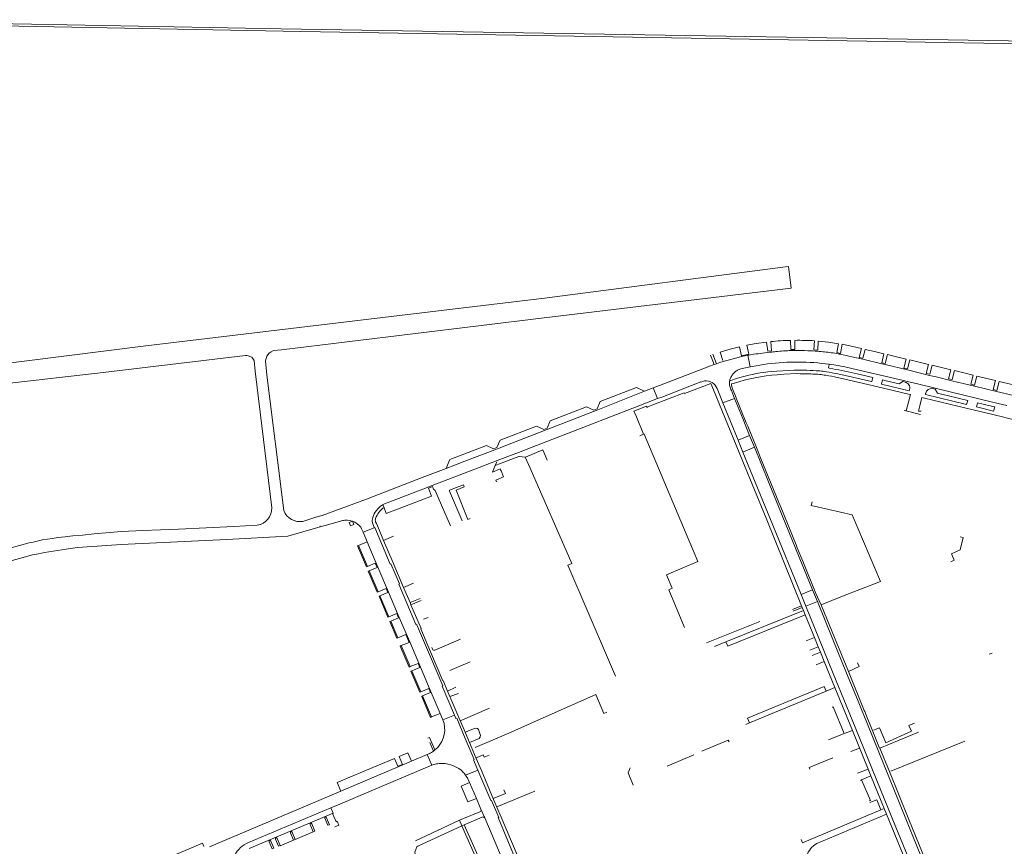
# Model space of a CAD drawing. Extents: x 145000 to 155000, y 457500 to 470000.
# Tile 71 of 196: x 147247 to 147767, y 459448 to 459884. Entities that reach past the tile are written whole.
import ezdxf

# ---------------------------------------------------------------- set-up
doc = ezdxf.new("R2010")
doc.units = 0
doc.header["$LTSCALE"] = 0.2
doc.header["$MEASUREMENT"] = 0
doc.layers.add('kant verharding', color=252, linetype='Continuous', lineweight=0)

msp = doc.modelspace()

# ---------------------------------------------------------------- linework, layer by layer
at = {"layer": 'kant verharding', "lineweight": 0}
for p, q in [((147643.7, 459714.2), (147644.18, 459709.34)), ((147654.27, 459710.01), (147654.22, 459714.83)), ((147656.48, 459714.87), (147656.43, 459710.04)), ((147666.56, 459709.81), (147666.8, 459714.63)), ((147642.2, 459709.1), (147644.18, 459709.34)), ((147654.27, 459710.01), (147656.43, 459710.04)), ((147666.56, 459709.81), (147668.54, 459709.66)), ((147611.95, 459707.13), (147613.87, 459702.13)), ((147615.11, 459702.56), (147613.19, 459707.58)), ((147618.47, 459704.16), (147617.04, 459708.72)), ((147628.27, 459706.72), (147632.22, 459707.52)), ((147632.35, 459707.12), (147631.64, 459706.99)), ((147631.64, 459706.99), (147632.81, 459700.91)), ((147678.56, 459708.38), (147680.56, 459708.01)), ((147692.25, 459704.86), (147686.52, 459706.22)), ((147690.47, 459705.85), (147692.39, 459705.4)), ((147613.87, 459702.13), (147615.11, 459702.56)), ((147630.47, 459700.39), (147632.81, 459700.91)), ((147636.05, 459701.48), (147632.81, 459700.91)), ((147674.51, 459701.91), (147674.28, 459700.52)), ((147674.48, 459700.25), (147676.46, 459699.9)), ((147674.57, 459702.26), (147674.51, 459701.91)), ((147702.27, 459703.06), (147704.17, 459702.6)), ((147715.81, 459699.24), (147704.07, 459702.07)), ((147715.96, 459699.77), (147714.02, 459700.24)), ((147727.58, 459696.4), (147715.81, 459699.24)), ((147608.77, 459693.55), (147606.9, 459692.83)), ((147622.04, 459693.4), (147622.07, 459693.59)), ((147626.26, 459694.89), (147622.07, 459693.59)), ((147678.82, 459695.32), (147680.55, 459694.92)), ((147689.34, 459697.13), (147697.59, 459695.22)), ((147727.69, 459696.98), (147725.83, 459697.43)), ((147739.46, 459694.16), (147737.54, 459694.63)), ((147751.16, 459690.74), (147739.28, 459693.59)), ((147577.2, 459687.99), (147576.59, 459688.27)), ((147581.76, 459689.78), (147577.2, 459687.99)), ((147581.76, 459689.78), (147583.99, 459690.66)), ((147584.06, 459684.12), (147581.76, 459689.78)), ((147616.82, 459686), (147615.43, 459689.4)), ((147622.02, 459691.29), (147621.99, 459691.51)), ((147622.71, 459689.01), (147622.95, 459688.39)), ((147622.95, 459688.39), (147624.63, 459684.15)), ((147623.01, 459691.84), (147624.1, 459692.16)), ((147623.1, 459691.22), (147623.01, 459691.84)), ((147625.48, 459684.47), (147623.59, 459689.35)), ((147711.5, 459691.92), (147713.5, 459693.11)), ((147713.5, 459693.11), (147714.66, 459692.87)), ((147717.02, 459688.97), (147716.82, 459688.27)), ((147729.08, 459689.38), (147730.51, 459689.06)), ((147730.51, 459689.06), (147731.69, 459687.05)), ((147751.26, 459691.27), (147749.32, 459691.79)), ((147762.93, 459687.92), (147751.16, 459690.74)), ((147763.06, 459688.43), (147761.11, 459688.92)), ((147586.28, 459684.97), (147584.06, 459684.12)), ((147614.44, 459686.64), (147616.71, 459681.08)), ((147618.52, 459681.82), (147616.82, 459686)), ((147618.52, 459681.82), (147624.63, 459684.15)), ((147716.57, 459682.88), (147715.17, 459677.69)), ((147716.43, 459686.5), (147717.4, 459686.28)), ((147717.4, 459686.28), (147716.57, 459682.88)), ((147722.38, 459680.37), (147723.46, 459684.79)), ((147723.46, 459684.79), (147724.9, 459684.44)), ((147725.31, 459686.32), (147725.48, 459686.98)), ((147731.69, 459687.05), (147747.65, 459683.2)), ((147550.43, 459678.07), (147552.16, 459678.73)), ((147626.52, 459662.21), (147618.52, 459681.82)), ((147715.17, 459677.69), (147722.71, 459675.66)), ((147722.38, 459680.37), (147721.66, 459677.46)), ((147761.89, 459679.72), (147761.35, 459677.52)), ((147572.82, 459674.45), (147571.57, 459677.51)), ((147572.82, 459674.45), (147576.68, 459665.34)), ((147721.66, 459677.46), (147723.14, 459677.43)), ((147760.96, 459675.71), (147766.73, 459674.31)), ((147523.98, 459667.82), (147525.8, 459668.54)), ((147631.58, 459669.5), (147630.84, 459671.3)), ((147574.74, 459664.52), (147576.68, 459665.34)), ((147576.68, 459665.34), (147576.89, 459665.43)), ((147632.55, 459664.69), (147626.52, 459662.21)), ((147629.06, 459655.91), (147626.52, 459662.21)), ((147632.55, 459664.69), (147635.12, 459658.41)), ((147497.48, 459657.65), (147499.23, 459658.3)), ((147514.36, 459653.3), (147523.4, 459657.12)), ((147523.4, 459657.12), (147525.75, 459651.56)), ((147629.06, 459655.91), (147635.12, 459658.41)), ((147500.02, 459649.45), (147510.79, 459653.58)), ((147510.79, 459653.58), (147510.95, 459653.64)), ((147510.95, 459653.64), (147514.22, 459653.24)), ((147514.22, 459653.24), (147514.36, 459653.3)), ((147516.76, 459647.46), (147514.22, 459653.24)), ((147647.97, 459629.29), (147638.38, 459652.78)), ((147472.44, 459647.27), (147472.84, 459648.2)), ((147472.84, 459648.2), (147474.3, 459651.59)), ((147498.35, 459648.81), (147496.85, 459645.36)), ((147496.85, 459645.36), (147501, 459647.03)), ((147499.19, 459650.76), (147498.35, 459648.81)), ((147498.35, 459648.81), (147500.02, 459649.45)), ((147501, 459647.03), (147501.21, 459646.56)), ((147501.21, 459646.56), (147501.45, 459646.02)), ((147502.7, 459642.8), (147501.45, 459646.02)), ((147463.12, 459636.88), (147465.29, 459637.73)), ((147467.75, 459633.22), (147468.33, 459631.87)), ((147468.33, 459631.87), (147474.71, 459616.97)), ((147474.27, 459635.33), (147480.98, 459619.66)), ((147439.68, 459626.51), (147439.05, 459626.22)), ((147439.07, 459628.2), (147439.1, 459628.21)), ((147439.1, 459628.21), (147439.26, 459627.74)), ((147439.26, 459627.74), (147439.68, 459626.51)), ((147648.63, 459627.68), (147647.97, 459629.29)), ((147657.08, 459606.97), (147648.63, 459627.68)), ((147396.84, 459619.28), (147404.3, 459621.66)), ((147404.3, 459621.66), (147404.48, 459621.72)), ((147404.5, 459621.73), (147404.48, 459621.72)), ((147360.49, 459616.61), (147372.82, 459617.27)), ((147388.89, 459611.52), (147406.02, 459616.44)), ((147409.37, 459617.39), (147417.21, 459619.58)), ((147422.99, 459619.45), (147421.24, 459618.72)), ((147421.24, 459618.72), (147421.97, 459616.9)), ((147423.13, 459619.4), (147422.99, 459619.45)), ((147434.56, 459615.99), (147428.64, 459613.57)), ((147434.79, 459616.09), (147434.56, 459615.99)), ((147435.7, 459618.25), (147435.19, 459619.14)), ((147430.05, 459610.28), (147428.64, 459613.57)), ((147430.75, 459608.46), (147430.05, 459610.28)), ((147439.49, 459609.29), (147444.66, 459611.59)), ((147425.74, 459606.33), (147426.23, 459606.54)), ((147430.45, 459595.29), (147425.74, 459606.33)), ((147430.75, 459608.46), (147426.23, 459606.54)), ((147426.23, 459606.54), (147430.95, 459595.5)), ((147430.75, 459608.46), (147436.39, 459595.2)), ((147657.73, 459605.39), (147657.08, 459606.97)), ((147430.95, 459595.5), (147430.45, 459595.29)), ((147436.07, 459595.07), (147431.9, 459593.28)), ((147436.39, 459595.2), (147442.03, 459581.98)), ((147431.39, 459593.06), (147431.9, 459593.28)), ((147436.12, 459581.98), (147431.39, 459593.06)), ((147431.9, 459593.28), (147436.63, 459582.2)), ((147450.03, 459584.41), (147455.32, 459586.7)), ((147450.03, 459584.41), (147453.41, 459576.43)), ((147681.63, 459579.8), (147701.7, 459587.67)), ((147436.63, 459582.2), (147436.12, 459581.98)), ((147437.05, 459579.8), (147437.55, 459580.01)), ((147441.75, 459568.76), (147437.05, 459579.8)), ((147441.71, 459581.75), (147437.55, 459580.01)), ((147437.55, 459580.01), (147442.26, 459568.97)), ((147442.03, 459581.98), (147447.71, 459568.65)), ((147659.71, 459580.78), (147665.79, 459583.25)), ((147662.27, 459574.5), (147659.71, 459580.78)), ((147665.79, 459583.25), (147668.38, 459576.99)), ((147668.38, 459579.34), (147667.56, 459581.33)), ((147669.2, 459577.31), (147668.38, 459579.34)), ((147670.32, 459575.36), (147681.63, 459579.8)), ((147453.41, 459576.43), (147458.77, 459578.63)), ((147453.41, 459576.43), (147453.92, 459575.25)), ((147453.92, 459575.25), (147459.25, 459577.52)), ((147660.01, 459574.72), (147655.24, 459572.89)), ((147655.53, 459572.01), (147660.37, 459573.84)), ((147660.01, 459574.72), (147660.37, 459573.84)), ((147660.37, 459573.84), (147660.97, 459572.36)), ((147668.38, 459576.99), (147662.27, 459574.5)), ((147442.26, 459568.97), (147441.75, 459568.76)), ((147447.36, 459568.5), (147443.22, 459566.74)), ((147447.71, 459568.65), (147453.23, 459555.69)), ((147460.5, 459567.66), (147463.05, 459568.66)), ((147660.97, 459572.36), (147661.91, 459570.04)), ((147661.91, 459570.04), (147666.81, 459558.03)), ((147442.7, 459566.53), (147443.22, 459566.74)), ((147446.47, 459557.67), (147442.7, 459566.53)), ((147443.22, 459566.74), (147446.99, 459557.89)), ((147609.8, 459555.2), (147638, 459566.44)), ((147446.99, 459557.89), (147446.47, 459557.67)), ((147448.25, 459553.51), (147448.78, 459553.73)), ((147452.96, 459542.46), (147448.25, 459553.51)), ((147452.92, 459555.47), (147448.78, 459553.73)), ((147448.78, 459553.73), (147453.48, 459542.67)), ((147453.23, 459555.69), (147458.9, 459542.36)), ((147466.54, 459551.36), (147480.1, 459557.12)), ((147620.12, 459555.73), (147614.08, 459553.27)), ((147666.81, 459558.03), (147662.39, 459556.31)), ((147664.45, 459551.32), (147668.81, 459553.12)), ((147666.81, 459558.03), (147668.81, 459553.12)), ((147668.81, 459553.12), (147669.98, 459550.28)), ((147464.87, 459552.82), (147465.28, 459551.86)), ((147669.98, 459550.28), (147665.61, 459548.5)), ((147669.98, 459550.28), (147671.97, 459545.4)), ((147760.61, 459549.82), (147758.91, 459549.22)), ((147453.48, 459542.67), (147452.96, 459542.46)), ((147474.39, 459540.58), (147485.18, 459545.17)), ((147561.75, 459537.62), (147558.08, 459546.22)), ((147667.63, 459543.6), (147671.97, 459545.4)), ((147671.97, 459545.4), (147677.59, 459531.62)), ((147453.94, 459540.26), (147454.44, 459540.47)), ((147458.58, 459542.21), (147454.44, 459540.47)), ((147454.44, 459540.47), (147459.12, 459529.39)), ((147458.9, 459542.36), (147464.56, 459529.08)), ((147693.11, 459519.55), (147684.72, 459540.16)), ((147459.12, 459529.39), (147458.61, 459529.18)), ((147459.56, 459526.97), (147460.07, 459527.19)), ((147464.27, 459515.9), (147459.56, 459526.97)), ((147464.22, 459528.97), (147460.07, 459527.19)), ((147460.07, 459527.19), (147464.76, 459516.1)), ((147464.56, 459529.08), (147469.31, 459517.92)), ((147473.27, 459529.72), (147477.58, 459531.82)), ((147473.27, 459529.72), (147474.49, 459526.86)), ((147474.49, 459526.86), (147478.96, 459528.56)), ((147672.99, 459529.76), (147632.5, 459512.94)), ((147677.59, 459531.62), (147672.99, 459529.76)), ((147677.59, 459531.62), (147686.82, 459508.99)), ((147464.76, 459516.1), (147469.31, 459517.92)), ((147470.71, 459514.53), (147469.31, 459517.92)), ((147470.71, 459514.53), (147476.84, 459517.12)), ((147479.9, 459514.13), (147495.42, 459520.73)), ((147694.73, 459512.34), (147691.21, 459520.99)), ((147464.76, 459516.1), (147464.27, 459515.9)), ((147632.5, 459512.94), (147630.62, 459512.16)), ((147695.85, 459512.8), (147694.87, 459515.22)), ((147482.44, 459508.09), (147484.75, 459502.59)), ((147674.3, 459503.96), (147682.5, 459507.4)), ((147682.5, 459507.4), (147686.82, 459508.99)), ((147686.82, 459508.99), (147695.08, 459488.6)), ((147721.72, 459508.03), (147701.34, 459499.59)), ((147462.77, 459504.82), (147463.65, 459505.2)), ((147463.65, 459505.2), (147466.57, 459498.66)), ((147465.82, 459498.08), (147463.81, 459502.56)), ((147488.34, 459494.18), (147484.75, 459502.59)), ((147707.04, 459487.47), (147746.2, 459503.32)), ((147452.34, 459497.23), (147447.7, 459495.24)), ((147454.24, 459492.71), (147452.34, 459497.23)), ((147454.24, 459492.71), (147462.43, 459496.25)), ((147462.43, 459496.25), (147463.42, 459496.69)), ((147464.86, 459490.65), (147462.43, 459496.25)), ((147589.16, 459490.06), (147603.13, 459496.1)), ((147685.91, 459497.83), (147690.59, 459499.66)), ((147416.93, 459476.89), (147454.24, 459492.71)), ((147445.25, 459494.23), (147435.9, 459490.22)), ((147439.87, 459480.09), (147464.86, 459490.65)), ((147465.91, 459490.97), (147464.86, 459490.65)), ((147435.9, 459490.22), (147415.03, 459481.42)), ((147481.08, 459487.28), (147480.35, 459487.95)), ((147482.76, 459485.38), (147489.17, 459488.08)), ((147689.58, 459486.35), (147695.08, 459488.6)), ((147695.08, 459488.6), (147696.57, 459484.95)), ((147415.03, 459481.42), (147416.93, 459476.89)), ((147484.79, 459481.49), (147480.37, 459479.6)), ((147484.79, 459481.49), (147483.96, 459483.36)), ((147484.86, 459481.52), (147484.79, 459481.49)), ((147484.86, 459481.52), (147488.44, 459473.09)), ((147691.15, 459482.64), (147691.62, 459482.92)), ((147691.62, 459482.92), (147696.57, 459484.95)), ((147696.57, 459484.95), (147703.55, 459467.75)), ((147416.93, 459476.89), (147347.66, 459447.59)), ((147439.87, 459480.09), (147416.31, 459470.08)), ((147480.37, 459479.6), (147483.91, 459471.24)), ((147499.18, 459468.67), (147519.33, 459476.95)), ((147416.31, 459470.08), (147411.62, 459468.08)), ((147483.91, 459471.24), (147488.44, 459473.09)), ((147490.82, 459467.37), (147488.44, 459473.09)), ((147368.25, 459449.76), (147411.62, 459468.08)), ((147368.46, 459446.66), (147412.79, 459465.35)), ((147411.62, 459468.08), (147412.79, 459465.35)), ((147481.68, 459462.49), (147490.21, 459466.02)), ((147492.85, 459462.79), (147490.82, 459467.37)), ((147668.1, 459449.34), (147704.77, 459464.72)), ((147701.87, 459467.05), (147703.55, 459467.75)), ((147703.55, 459467.75), (147704.77, 459464.72)), ((147479.58, 459461.61), (147456.26, 459450.8)), ((147479.58, 459461.61), (147481.68, 459462.49)), ((147479.58, 459461.61), (147480.75, 459458.69)), ((147482, 459459.22), (147491.55, 459463.23)), ((147503.95, 459436.73), (147492.85, 459462.79)), ((147392.82, 459451.45), (147402.38, 459455.5)), ((147413.73, 459458.14), (147415.92, 459459.06)), ((147482, 459459.22), (147480.75, 459458.69)), ((147480.75, 459458.69), (147492.76, 459431.64)), ((147494.01, 459432.22), (147482, 459459.22))]:
    msp.add_line(p, q, dxfattribs=at)
at = {"layer": 'kant verharding', "lineweight": 0, "flags": 128}
for points in [[(147125.97, 459883.05), (147395.86, 459877.84), (147797.32, 459871.1)], [(147126, 459884.12), (147253.68, 459881.81), (147385.39, 459879.32), (147779.99, 459872.84), (147809.15, 459872.4)], [(147187.96, 459697.2), (147188.34, 459696.2), (147313.94, 459711.94), (147524.3, 459737.2), (147651.51, 459753.67), (147653.08, 459753.84)], [(147653.08, 459753.84), (147654.56, 459742.41), (147524.24, 459726.67), (147385.6, 459709.91), (147381.45, 459709.46), (147380.07, 459708.89), (147379.04, 459708.15), (147377.9, 459706.49), (147377.22, 459704.04), (147377.93, 459696.54), (147386.79, 459624.98)], [(147668.54, 459709.66), (147668.77, 459714.51), (147674.15, 459713.97), (147679.47, 459713.12), (147678.56, 459708.38)], [(147617.04, 459708.72), (147622.27, 459710.2), (147627.22, 459711.47), (147628.27, 459706.72)], [(147632.22, 459707.52), (147631.18, 459712.3), (147636.1, 459713.18), (147641.56, 459713.91), (147642.2, 459709.1)], [(147680.56, 459708.01), (147681.5, 459712.78), (147687.07, 459711.64), (147691.64, 459710.59), (147690.47, 459705.85)], [(147692.39, 459705.4), (147693.57, 459710.11), (147698.4, 459708.98), (147703.44, 459707.74), (147702.27, 459703.06)], [(147380.55, 459626.49), (147371.76, 459698.55), (147371.17, 459704.16), (147369.91, 459706.03), (147367.55, 459706.96), (147366.56, 459706.95), (147291.53, 459697.83), (147239.31, 459691.9), (147191.01, 459682.77), (147188.73, 459682.31)], [(147615.11, 459702.56), (147616.8, 459703.16), (147618.58, 459703.72)], [(147618.58, 459703.72), (147618.61, 459703.73), (147627.84, 459706.18), (147629.27, 459706.51)], [(147629.27, 459706.51), (147630.24, 459706.72), (147631.64, 459706.99)], [(147634.61, 459707.49), (147633.12, 459707.26), (147632.35, 459707.12)], [(147704.07, 459702.07), (147702.39, 459702.47), (147692.25, 459704.86)], [(147704.17, 459702.6), (147705.26, 459707.32), (147710.11, 459706.17), (147715.15, 459704.99), (147714.02, 459700.24)], [(147725.83, 459697.43), (147726.92, 459702.18), (147717.09, 459704.51), (147715.96, 459699.77)], [(147583.99, 459690.66), (147585.04, 459691.08), (147610.27, 459700.78)], [(147610.27, 459700.78), (147610.87, 459701.01), (147613.87, 459702.13)], [(147630.47, 459700.39), (147627.93, 459699.82), (147627.48, 459699.69), (147627.05, 459699.53), (147626.62, 459699.34), (147626.22, 459699.11)], [(147697.59, 459695.22), (147697.08, 459693.19), (147696.91, 459693.22), (147696.88, 459693.07), (147679.21, 459697.13), (147677.7, 459697.45), (147676.18, 459697.74), (147674.65, 459698.02), (147673.12, 459698.27), (147672.23, 459698.4), (147671.33, 459698.52), (147670.48, 459698.62), (147669.64, 459698.7), (147668.64, 459698.79), (147667.64, 459698.85), (147666.11, 459698.94), (147664.58, 459699.01), (147662.82, 459699.07), (147661.07, 459699.11), (147659.31, 459699.14), (147657.55, 459699.14), (147656.12, 459699.13), (147643.92, 459698.44), (147642.14, 459698.2)], [(147674.57, 459702.26), (147674.57, 459702.28), (147670.76, 459702.73), (147668.59, 459702.94)], [(147674.57, 459702.26), (147675.77, 459702.12), (147676.96, 459701.96), (147678.15, 459701.78), (147679.33, 459701.58), (147680.74, 459701.32), (147682.15, 459701.04), (147683.55, 459700.74), (147699.31, 459697.07), (147713.71, 459693.61)], [(147737.54, 459694.63), (147738.7, 459699.37), (147728.84, 459701.73), (147727.69, 459696.98)], [(147739.46, 459694.16), (147740.62, 459698.9), (147750.58, 459696.5), (147749.32, 459691.79)], [(147647.2, 459696.72), (147650.6, 459696.96), (147657.55, 459697.29), (147659.29, 459697.28), (147661.03, 459697.26), (147661.82, 459697.24)], [(147661.82, 459697.24), (147662.77, 459697.21), (147664.51, 459697.16), (147664.87, 459697.14)], [(147664.87, 459697.14), (147666.02, 459697.09), (147667.53, 459697), (147668.5, 459696.94), (147669.46, 459696.85), (147670.28, 459696.77), (147671.1, 459696.68), (147671.97, 459696.56), (147672.84, 459696.43)], [(147680.55, 459694.92), (147689.66, 459692.81), (147700.16, 459690.29), (147716.43, 459686.5)], [(147716.82, 459688.27), (147702.18, 459691.81), (147702.68, 459694.03)], [(147702.68, 459694.03), (147704.66, 459693.57), (147711.5, 459691.92)], [(147713.71, 459693.61), (147715.72, 459693.13), (147721.24, 459691.85), (147730.55, 459689.61)], [(147739.28, 459693.59), (147731, 459695.58), (147727.58, 459696.4)], [(147751.26, 459691.27), (147752.52, 459695.98), (147762.31, 459693.65), (147761.11, 459688.92)], [(147577.2, 459687.99), (147551.54, 459677.76), (147550.27, 459677.28), (147508.08, 459660.94), (147499.54, 459657.65)], [(147552.16, 459678.73), (147553.69, 459682.52), (147572.84, 459689.94), (147576.59, 459688.27)], [(147586.28, 459684.97), (147606.86, 459692.93), (147606.9, 459692.83)], [(147598.21, 459686.8), (147612.15, 459692.07), (147614.44, 459686.64)], [(147730.55, 459689.61), (147760.81, 459682.3), (147762.37, 459681.91)], [(147763.06, 459688.43), (147764.26, 459693.15), (147774.08, 459690.78), (147772.9, 459686.06)], [(147584.06, 459684.12), (147572.3, 459679.59), (147570.95, 459679.06)], [(147578.96, 459679.74), (147581.61, 459680.85), (147598.02, 459687.16), (147598.21, 459686.8)], [(147624.63, 459684.15), (147628.96, 459673.56), (147632.55, 459664.69)], [(147630.84, 459671.3), (147625.56, 459684.28), (147625.48, 459684.47)], [(147724.9, 459684.44), (147746.83, 459679.11), (147760.96, 459675.71)], [(147747.65, 459683.2), (147747.1, 459680.96), (147725.31, 459686.32)], [(147774.65, 459685.09), (147767.44, 459686.84), (147762.93, 459687.92)], [(147570.95, 459679.06), (147547.33, 459669.89), (147512.45, 459656.41)], [(147525.8, 459668.54), (147527.43, 459672.35), (147546.6, 459679.78), (147550.43, 459678.07)], [(147571.57, 459677.51), (147578.13, 459680.1), (147578.37, 459679.5), (147578.96, 459679.74)], [(147616.71, 459681.08), (147621.16, 459670.2), (147630.26, 459647.87), (147641.25, 459620.95), (147660.01, 459574.72)], [(147714.21, 459677.78), (147714.92, 459677.75), (147715.17, 459677.69)], [(147761.35, 459677.52), (147752.24, 459679.73), (147752.81, 459681.97)], [(147752.81, 459681.97), (147755.85, 459681.24), (147760.92, 459679.98), (147761.89, 459679.72)], [(147762.37, 459681.91), (147763.7, 459681.57), (147768.33, 459680.46)], [(147766.73, 459674.31), (147768.03, 459674), (147782.34, 459670.52)], [(147499.23, 459658.3), (147500.94, 459662.16), (147520.11, 459669.53), (147523.98, 459667.82)], [(147638.38, 459652.78), (147636.5, 459657.39), (147631.58, 459669.5)], [(147576.89, 459665.43), (147605.32, 459598.21), (147588.73, 459591.13), (147591.74, 459584.02), (147589.9, 459583.24), (147598.31, 459563.35)], [(147499.54, 459657.65), (147482.39, 459651.04), (147472.44, 459647.27)], [(147484.02, 459655.68), (147493.68, 459659.38), (147497.48, 459657.65)], [(147635.12, 459658.41), (147642.53, 459640.24), (147649.77, 459622.45), (147665.79, 459583.25)], [(147474.3, 459651.59), (147474.49, 459652.02), (147484.02, 459655.68)], [(147512.45, 459656.41), (147512.1, 459656.27), (147499.44, 459651.42)], [(147659.71, 459580.78), (147644.83, 459617.28), (147629.06, 459655.91)], [(147472.44, 459647.27), (147459.84, 459642.48), (147430.4, 459631.11), (147406.99, 459622.46)], [(147499.44, 459651.42), (147489.87, 459647.75), (147462.86, 459637.38)], [(147558.08, 459546.22), (147536.74, 459596.21), (147538.8, 459597.17), (147516.76, 459647.46)], [(147502.7, 459642.8), (147498.61, 459641.05), (147498.98, 459640.14)], [(147462.86, 459637.38), (147462.51, 459637.24), (147439.1, 459628.21)], [(147439.68, 459626.51), (147440.75, 459623.43), (147464.66, 459632.59), (147463.12, 459636.88)], [(147465.29, 459637.73), (147465.84, 459636.24), (147466.73, 459635.6), (147467.75, 459633.22)], [(147474.27, 459635.33), (147474.15, 459635.77), (147481.61, 459638.69), (147482.06, 459637.61)], [(147485.08, 459620.84), (147483.94, 459620.36), (147477.74, 459635.86), (147482.06, 459637.61)], [(147438.73, 459627.95), (147439.08, 459628.11), (147439.07, 459628.2)], [(147674.47, 459625.58), (147665.13, 459627.72), (147665.6, 459629.63)], [(147406.37, 459622.23), (147404.5, 459621.73)], [(147406.99, 459622.46), (147406.37, 459622.23)], [(147701.7, 459587.67), (147686.73, 459622.77), (147674.47, 459625.58)], [(147360.49, 459616.61), (147331.27, 459615.16), (147321.74, 459614.89), (147312.39, 459614.5), (147301.22, 459613.91), (147286.7, 459612.8), (147280.67, 459612.11), (147275.45, 459611.65), (147271.4, 459611.19)], [(147405.89, 459616.81), (147405.91, 459616.82)], [(147405.91, 459616.82), (147406.09, 459616.86)], [(147406.09, 459616.86), (147406.49, 459616.58)], [(147406.49, 459616.58), (147409.37, 459617.39)], [(147421.97, 459616.9), (147423.75, 459617.61), (147423.13, 459619.4)], [(147427.4, 459616.22), (147427.87, 459615.34), (147428.64, 459613.57)], [(147434.56, 459615.99), (147434.27, 459616.65), (147433.62, 459618.64)], [(147476.84, 459517.12), (147470.41, 459532.3), (147470.76, 459532.45), (147464.22, 459547.89), (147456.91, 459565.08), (147456.54, 459564.94), (147451.79, 459576.07), (147447.5, 459586.19), (147447.83, 459586.32), (147443.36, 459596.97), (147442.98, 459596.82), (147434.79, 459616.09)], [(147435.7, 459618.25), (147436.73, 459615.77), (147439.49, 459609.29)], [(147271.4, 459611.19), (147267.61, 459610.79), (147264.78, 459610.29), (147259.49, 459609.53), (147254.49, 459608.41), (147252.42, 459608.05), (147242.34, 459605.15), (147223.99, 459598.77)], [(147226.43, 459593), (147240.94, 459597.93), (147254.24, 459601.66), (147257.44, 459602.18), (147260.54, 459602.85), (147271.95, 459604.69), (147278.02, 459605.46), (147293.47, 459606.6), (147300.92, 459607.06), (147356.8, 459609.75), (147388.89, 459611.52)], [(147743.63, 459611.19), (147745.33, 459610.78), (147743.75, 459604.34), (147739.07, 459602.21), (147740.49, 459598.79), (147738.68, 459597.97)], [(147439.49, 459609.29), (147444.49, 459597.5), (147450.03, 459584.41)], [(147667.56, 459581.33), (147660.64, 459598.26), (147657.73, 459605.39)], [(147430.95, 459595.5), (147435.1, 459597.26), (147436.07, 459595.07)], [(147436.63, 459582.2), (147440.74, 459583.96), (147441.71, 459581.75)], [(147453.92, 459575.25), (147459.23, 459562.71), (147459.03, 459562.61), (147464.23, 459550.43), (147470.68, 459535.16), (147470.91, 459535.26), (147473.27, 459529.72)], [(147662.27, 459574.5), (147676.69, 459539.07), (147685.12, 459518.52)], [(147691.21, 459520.99), (147689.46, 459525.29), (147683.76, 459539.22), (147676.49, 459557.01), (147668.38, 459576.99)], [(147670.32, 459575.36), (147669.55, 459577.19), (147669.29, 459577.1), (147669.2, 459577.31)], [(147684.72, 459540.16), (147677.42, 459557.95), (147670.58, 459574.76), (147670.32, 459575.36)], [(147442.26, 459568.97), (147446.39, 459570.7), (147447.36, 459568.5)], [(147660.97, 459572.36), (147620.12, 459555.73), (147621.08, 459553.42), (147661.91, 459570.04)], [(147446.99, 459557.89), (147451.14, 459559.63), (147452.92, 459555.47)], [(147453.48, 459542.67), (147457.65, 459544.4), (147458.58, 459542.21)], [(147684.72, 459540.16), (147690.47, 459542.65), (147689.59, 459544.59)], [(147458.61, 459529.18), (147453.9, 459540.25), (147453.94, 459540.26)], [(147672.99, 459529.76), (147672, 459532.19), (147631.44, 459515.43), (147632.5, 459512.94)], [(147459.12, 459529.39), (147463.27, 459531.15), (147464.22, 459528.97)], [(147487.81, 459500), (147505.56, 459507.6), (147525.23, 459516.35), (147551.43, 459527.88), (147555.65, 459518), (147557.26, 459518.7)], [(147482.44, 459508.09), (147479.17, 459515.87), (147474.49, 459526.86)], [(147476.84, 459517.12), (147477.65, 459515.24), (147478.04, 459515.38), (147482.58, 459504.65), (147487.25, 459493.69)], [(147682.5, 459507.4), (147676.7, 459521.38), (147676.25, 459521.11)], [(147685.12, 459518.52), (147685.14, 459518.47), (147688.64, 459509.86)], [(147694.87, 459515.22), (147693.36, 459518.95), (147693.11, 459519.55)], [(147471.39, 459512.65), (147471.07, 459513.63), (147470.71, 459514.53)], [(147725.27, 459437.25), (147721.05, 459447.55), (147694.73, 459512.34)], [(147701.34, 459499.59), (147701.21, 459499.56), (147695.85, 459512.8)], [(147697.93, 459509.12), (147701.13, 459510.43), (147704.39, 459502.48), (147717.95, 459508.53), (147716.68, 459511.57), (147719.64, 459512.89)], [(147482.44, 459508.09), (147487.44, 459509.99), (147488.39, 459510.15), (147488.99, 459509.98), (147489.49, 459509.43), (147490.08, 459507.86), (147490.57, 459506.24), (147490.4, 459505.54), (147489.85, 459504.81), (147484.75, 459502.59)], [(147688.64, 459509.86), (147708.21, 459461.73), (147719.03, 459435.23), (147719.2, 459434.8)], [(147607.36, 459498), (147621.36, 459503.82), (147621.85, 459502.97)], [(147465.82, 459498.08), (147466.2, 459498.36), (147466.57, 459498.66)], [(147488.22, 459494.47), (147492.03, 459496.13), (147492.55, 459494.85), (147495.09, 459495.9)], [(147701.34, 459499.59), (147706.38, 459487.23), (147716.63, 459462.01), (147737.74, 459410.23), (147740.05, 459404.6)], [(147447.7, 459495.24), (147449.45, 459491.08), (147447.03, 459490.05), (147445.25, 459494.23)], [(147487.25, 459493.69), (147486.86, 459493.53), (147489.17, 459488.08)], [(147548.05, 459353.46), (147548, 459353.59), (147546.48, 459357.18), (147532.01, 459391.09), (147526.86, 459403.21), (147522.45, 459413.67), (147512.89, 459436.23), (147501.5, 459463.22), (147497.52, 459472.58), (147491.07, 459487.8), (147488.34, 459494.18)], [(147676.53, 459494.58), (147664.03, 459489.46), (147664.29, 459488.58)], [(147489.17, 459488.08), (147496, 459471.94), (147496.38, 459472.08), (147500.2, 459463.1), (147499.84, 459462.95), (147508.01, 459443.58), (147511.1, 459436.4), (147511.45, 459436.54), (147516.37, 459424.94), (147519.81, 459416.79), (147519.46, 459416.62), (147522.22, 459410.04), (147525.31, 459402.8), (147525.67, 459402.93), (147530.17, 459392.31), (147545.16, 459357.26), (147546.92, 459352.95)], [(147571.19, 459480.14), (147568.45, 459486.57), (147569.49, 459489.33)], [(147691.62, 459482.92), (147696.3, 459472.09), (147695.72, 459471.84)], [(147497.31, 459473.07), (147503.83, 459475.72), (147502.97, 459477.71)], [(147701.87, 459467.05), (147699.78, 459472.36), (147696.1, 459470.94)], [(147412.79, 459465.35), (147412.72, 459464.87), (147414.41, 459460.83), (147415.05, 459461.08), (147415.92, 459459.06)], [(147659.79, 459451.36), (147660.45, 459449.73), (147701.87, 459467.05)], [(147704.77, 459464.72), (147717.63, 459433.46), (147729.89, 459403.52), (147729.79, 459403.49), (147729.85, 459403.34)], [(147400.73, 459459.36), (147402.38, 459455.5), (147403.23, 459455.85), (147401.55, 459459.68)], [(147408.46, 459462.61), (147410.04, 459458.91), (147410.85, 459459.23), (147409.29, 459462.93)], [(147390.36, 459454.97), (147392, 459451.12), (147392.82, 459451.45), (147391.2, 459455.31)], [(147459.17, 459436.78), (147456.02, 459444.47), (147456.02, 459444.72), (147456.98, 459447.59), (147457.48, 459447.92), (147480.75, 459458.69)], [(147307.02, 459433.9), (147343.93, 459449.43), (147344.65, 459447.73)], [(147379.08, 459450.21), (147380.68, 459446.52), (147381.5, 459446.86), (147379.9, 459450.57)], [(147383.25, 459451.96), (147384.83, 459448.27), (147384.02, 459447.92), (147382.42, 459451.59)], [(147384.83, 459448.27), (147384.9, 459448.12), (147392, 459451.12)]]:
    msp.add_lwpolyline(points, dxfattribs=at)
at = {"layer": 'kant verharding', "lineweight": 0}
for centre, radius, start, end in [((147654, 459630.09), 84.74, 89.8496, 96.9759), ((147658.6, 459581.81), 133.08, 86.4677, 90.911), ((147669.89, 459472.44), 237.66, 95.6465, 96.1868), ((147658.07, 459592.16), 117.36, 91.7465, 95.6519), ((147658.39, 459577.52), 132.01, 90.8512, 91.6922), ((147658.28, 459582.42), 127.1, 87.7678, 90.8334), ((147658.27, 459580.56), 128.96, 85.457, 87.7986), ((147658.32, 459581.46), 128.05, 83.8564, 85.445), ((147660.45, 459601.14), 108.27, 79.9646, 83.8632), ((147672.18, 459449.81), 260.41, 96.1498, 98.2955), ((147657.09, 459583), 126.72, 79.3698, 79.8975), ((147660.06, 459599.48), 109.96, 76.0763, 79.3054), ((147632.65, 459688.76), 12.18, 121.8648, 131.5149), ((147657.9, 459577.67), 125.73, 85.1233, 100.0105), ((147674.51, 459700.48), 0.234, 170.5502, 261.0473), ((147609.36, 459687.07), 6.5, 20.9794, 95.2203), ((147627.64, 459692.62), 5.65, 155.7698, 170.1734), ((147631.16, 459691.1), 9.49, 143.7223, 156.1021), ((147629.43, 459692.38), 7.34, 131.3893, 143.7671), ((147651.62, 459613), 85.73, 96.3475, 107.2061), ((147713.98, 459689.8), 3.14, 344.8018, 77.635), ((147728.6, 459686.2), 3.21, 81.4101, 165.8816), ((147371.22, 459626.47), 9.33, 279.8641, 0.1051), ((147455.42, 459608.72), 23.97, 133.0955, 140.1667), ((147395.46, 459628.56), 9.38, 202.4211, 278.4263), ((147437.96, 459619.89), 2.87, 160.1443, 178.1136), ((147446.38, 459616.87), 11.81, 142.4302, 160.2338), ((147437.99, 459619.88), 2.9, 177.9486, 194.7766), ((147466.18, 459552.29), 0.997, 205.1642, 291.4204), ((147457.51, 459509.61), 14.21, 309.628, 12.3478), ((147457.49, 459509.66), 14.26, 294.596, 305.7261), ((147479.39, 459443.62), 49.24, 105.704, 105.8878), ((147470.27, 459475.67), 15.92, 95.346, 105.3559), ((147470.26, 459475.75), 15.83, 50.3945, 95.3151), ((147471.89, 459477.5), 13.42, 35.9303, 46.7897), ((147472.03, 459477.59), 13.25, 25.8132, 35.9719), ((147489.88, 459466.98), 1.02, 288.7588, 22.5322)]:
    msp.add_arc(centre, radius, start, end, dxfattribs=at)
at = {"layer": 'kant verharding', "lineweight": 0, "extrusion": (0, 0, -1)}
for centre, radius, start, end in [((-147591.11, 459271.31), 437, 101.2638, 102.9907), ((-147629.72, 459692.29), 7.77, 354.2664, 8.223), ((-147653.95, 459601.74), 95.22, 71.7325, 85.9396), ((-147657.34, 459596.64), 100.99, 98.8287, 102.2798), ((-147630.79, 459692.7), 8.89, 335.4187, 350.8422), ((-147629.19, 459691.85), 6.12, 335.9828, 354.1161), ((-147446.36, 459616.88), 13.44, 37.5742, 55.4023), ((-147437.98, 459619.89), 4.54, 1.9699, 19.8196), ((-147446.38, 459616.87), 13.47, 19.7599, 37.5641), ((-147419.88, 459610.6), 9.38, 73.46, 88.1464), ((-147419.89, 459610.57), 9.4, 88.0796, 109.2632), ((-147419.89, 459610.58), 9.39, 110.1475, 143.1239), ((-147437.98, 459619.89), 4.54, 344.1033, 1.9494), ((-147401.14, 459459.52), 0.441, 338.1537, 159.3049), ((-147408.87, 459462.78), 0.445, 337.9617, 158.9374), ((-147491.95, 459462.27), 1.04, 67.4218, 149.9238), ((-147390.78, 459455.14), 0.454, 338.176, 157.6124), ((-147372.69, 459437.69), 12.86, 24.4472, 69.7659), ((-147379.49, 459450.39), 0.449, 336.5753, 156.7428), ((-147382.83, 459451.78), 0.451, 335.1702, 156.2991), ((-147673.56, 459439.47), 11.28, 16.3828, 61.0725)]:
    msp.add_arc(centre, radius, start, end, dxfattribs=at)

doc.saveas('drawing.dxf')
